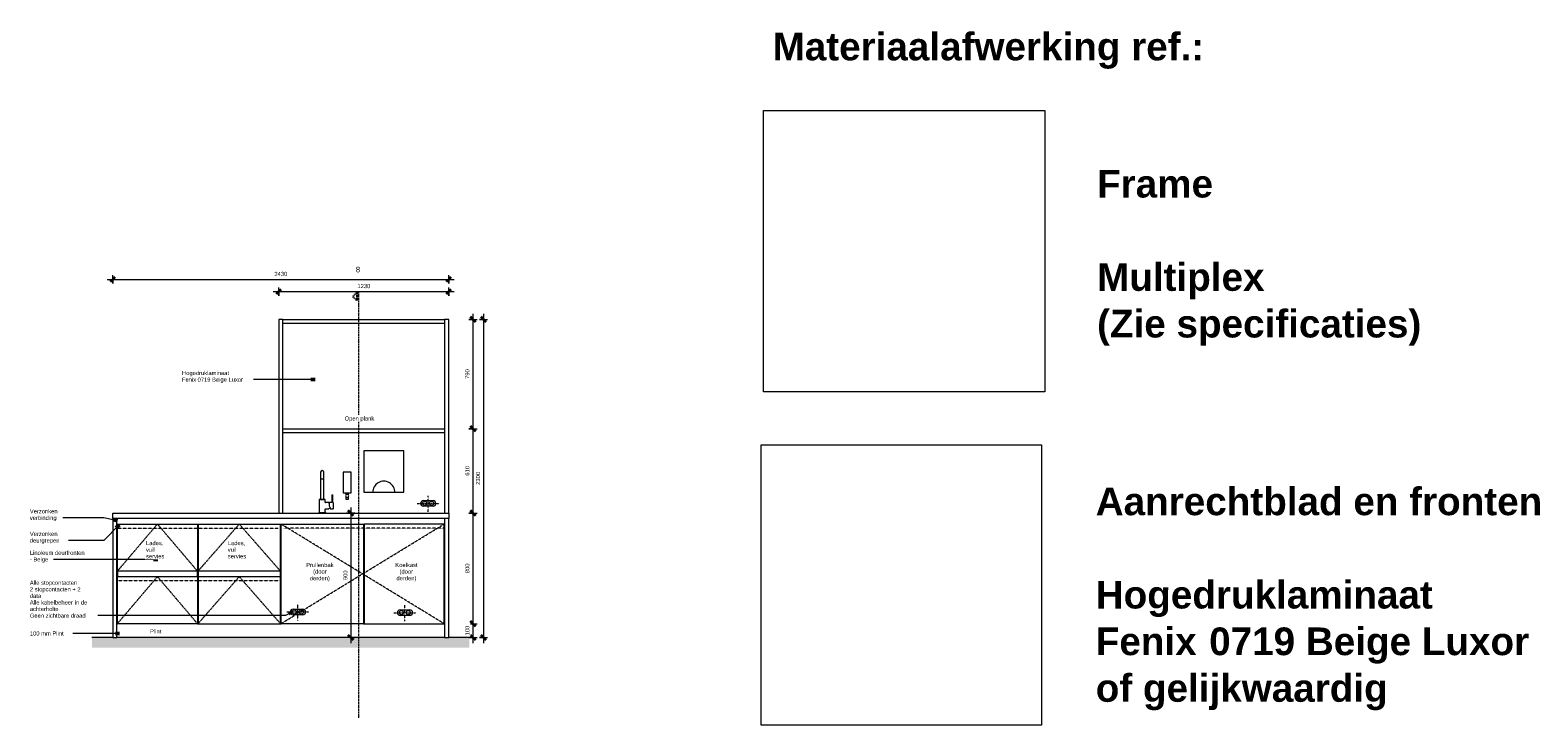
# Model space of a CAD drawing. Header units: millimetres. Extents: x 105751 to 149560, y -70775 to 99880.
# Tile 5 of 10: x 123153 to 133943, y 14341 to 19369. Entities that reach past the tile are written whole.
import ezdxf

# ---------------------------------------------------------------- set-up
doc = ezdxf.new("R2010")
doc.units = ezdxf.units.MM
for name, pattern in [('Dash', [6.35, 3.175, -3.175]), ('Dash dot Small', [6.35, 3.175, -1.5875, 0, -1.5875]), ('Dash_2_', [6.35, 3.175, -3.175]), ('Overhead xxSmall', [2.579688, 1.5875, -0.992188])]:
    doc.linetypes.add(name, pattern=pattern)
for name, color, linetype, lineweight in [('0-3', 10, 'Continuous', 5), ('A----M-', 8, 'Continuous', 5), ('A----M--20', 8, 'Continuous', 5), ('A09-C---6', 8, 'Dash_2_', 13), ('A09-C---7', 215, 'Dash_2_', 25), ('A09-C---8', 8, 'Dash_2_', 5), ('A09-G--', 8, 'Dash', 5), ('A09-NT--1', 7, 'Continuous', 13), ('A09-NT--2', 50, 'Continuous', 50), ('A09-NT--3', 7, 'Continuous', 5), ('A23-----1', 135, 'Continuous', 9), ('A23-----2', 250, 'Continuous', 13), ('A59-----1', 55, 'Continuous', 5), ('A79-Y--', 8, 'Continuous', 13), ('A79-Y---1', 7, 'Continuous', 13), ('A79-Y---2', 8, 'Continuous', 5), ('A99----', 1, 'Continuous', 5), ('A99-----1', 1, 'Overhead xxSmall', 13), ('A99-----2', 1, 'Continuous', 13), ('A99-----3', 1, 'Dash dot Small', 13), ('A99-----4', 1, 'Continuous', 18)]:
    doc.layers.add(name, color=color, linetype=linetype, lineweight=lineweight)
doc.styles.add('Arial', font='arial.ttf', dxfattribs={"height": 30})
doc.styles.add('Arial_1', font='arial.ttf', dxfattribs={"height": 40})
doc.styles.add('Arial_B_1', font='arialbd.ttf', dxfattribs={"height": 200})
doc.dimstyles.new('Diagonal_1_5_mm', dxfattribs={"dimscale": 304.8, "dimtxt": 30.607782, "dimasz": 0.11811, "dimexe": 0.098425, "dimexo": 0.0625, "dimgap": 0.052493, "dimtad": 1, "dimdec": 0, "dimzin": 0, "dimdsep": 46, "dimtxsty": 'Arial', "dimblk1": 'OBLIQUE', "dimblk2": 'OBLIQUE', "dimsah": 1, "dimcen": 0.09, "dimdle": 0.131234, "dimazin": 2, "dimtfac": 1, "dimtdec": 4, "dimtix": 1, "dimtmove": 0, "dimatfit": 3, "dimfxl": 0.098425, "dimfxlon": 1, "dimtvp": 1, "dimtfill": 1, "dimtolj": 1, "dimtzin": 0, "dimarcsym": 2})
picture_1 = doc.add_image_def('image1.jpg', size_in_pixel=(1021, 1021))
picture_2 = doc.add_image_def('image2.jpg', size_in_pixel=(4320, 4320))

# ---------------------------------------------------------------- blocks, each defined once
blk = doc.blocks.new('711 Pantry Plateau - Pantry Plateau-3071815-P2 Pantry - Elevation D')
at = {"layer": 'A79-Y---1'}
for p, q in [((-97401.19793, 15075), (-97397.19793, 15075)), ((-97397.19793, 15075), (-97401.19793, 15075)), ((-96818.19793, 15075), (-96814.19793, 15075)), ((-96814.19793, 15090), (-96816.19793, 15090)), ((-96216.19793, 15090), (-96218.19793, 15090)), ((-96218.19793, 15075), (-96214.19793, 15075)), ((-95618.19793, 15075), (-95614.19793, 15075)), ((-95035.19793, 15075), (-95031.19793, 15075)), ((-95031.19793, 15075), (-95035.19793, 15075))]:
    blk.add_line(p, q, dxfattribs=at)
blk = doc.blocks.new('HSR-D_SHL_ARCH_Vaste Inrichting_rvt-7-P2 Pantry - Elevation D')
at = {"layer": 'A79-Y--'}
blk.add_blockref('711 Pantry Plateau - Pantry Plateau-3071815-P2 Pantry - Elevation D', (0, 0), dxfattribs=at)
blk = doc.blocks.new('HSR-D_ABT_ARCH_Interieur_rvt-5-P2 Pantry - Elevation D')
at = {"layer": 'A23-----1'}
h = blk.add_hatch(dxfattribs=at)
h.set_pattern_fill('FP_4', color=256, style=0, pattern_type=2)
h.set_pattern_definition([(27, (-96152.329, 14801.819), (15.113162, 12.189846), [0.67056, -31.929, 0.67056, -17.729, -4]), (27, (-96152.329, 14801.819), (15.113162, 12.189846), [-51, 0.67056, -3.329]), (58, (-96152.329, 14801.819), (6.676274, 18.232591), [0.67056, -31.729, 0.67056, -32.129, -4]), (58, (-96152.329, 14801.819), (6.676274, 18.232591), [-65.2, 0.67056, -3.329]), (81, (-96152.329, 14801.819), (-0.978499, 19.391816), [0.67056, -31.329, 0.67056, -17.449, -4]), (81, (-96152.329, 14801.819), (-0.978499, 19.391816), [-50.12, 0.67056, -3.329])])
h.paths.add_polyline_path([(-96217, 14902), (-94852, 14902), (-94852, 14975), (-97582, 14975), (-97582, 14902), (-97401, 14902)])
at = {"layer": 'A23-----2'}
for p, q in [((-97431, 14975), (-97582, 14975)), ((-95031, 14975), (-97401, 14975)), ((-94852, 14975), (-95001, 14975))]:
    blk.add_line(p, q, dxfattribs=at)
blk = doc.blocks.new('717 Toilet Dispenser Exclusive - 717 Toilet Dispenser Exclusive-18296870-P2 Pantry - Elevation D')
at = {"layer": 'A79-Y---2'}
for p, q in [((-95706, 16170), (-95766, 16170)), ((-95766, 16170), (-95766, 16020)), ((-95706, 16020), (-95706, 16170)), ((-95766, 16020), (-95746, 16020)), ((-95746, 16020), (-95746, 16004)), ((-95746, 16020), (-95726, 16020)), ((-95746, 15994), (-95746, 15975)), ((-95746, 15975), (-95726, 15975)), ((-95726, 16004), (-95726, 16020)), ((-95726, 16020), (-95706, 16020)), ((-95726, 15975), (-95726, 15994))]:
    blk.add_line(p, q, dxfattribs=at)
for start, end in [(155.38, 204.62), (24.62, 155.38), (204.62, 335.38), (335.38, 24.62)]:
    blk.add_arc((-95736, 15999), 11, start, end, dxfattribs=at)
blk = doc.blocks.new('717 Paper Dispenser - 717 Paper Dispenser-18297893-P2 Pantry - Elevation D')
at = {"layer": 'A79-Y---2'}
for p, q in [((-95326, 16325), (-95616, 16325)), ((-95616, 16325), (-95616, 16025)), ((-95326, 16025), (-95326, 16325)), ((-95616, 16025), (-95326, 16025))]:
    blk.add_line(p, q, dxfattribs=at)
blk.add_arc((-95471, 16025), 80, 359.9833, 180.0162, dxfattribs=at)
blk = doc.blocks.new('Kitchen_Taps_Mixers_Mora-INXX-II-Sharp-Kitchen-Mixer_272051 - G3_8_ Brushed nickel-18373958-P2 Pantry - Elevation D')
at = {"layer": 'A59-----1'}
for p, q in [((-95928, 16170), (-95928, 15973)), ((-95928, 16122), (-95904, 16122)), ((-95904, 15973), (-95904, 16170)), ((-95894, 15973), (-95938, 15973)), ((-95938, 15973), (-95938, 15880)), ((-95928, 15973), (-95904, 15973)), ((-95894, 15952), (-95894, 15973)), ((-95840, 16005), (-95846, 16005)), ((-95846, 16005), (-95846, 15950)), ((-95839, 15950), (-95839, 16005)), ((-95938, 15880), (-95941, 15880)), ((-95941, 15880), (-95941, 15875)), ((-95938, 15880), (-95894, 15880)), ((-95894, 15880), (-95894, 15904)), ((-95891, 15880), (-95894, 15880)), ((-95868, 15950), (-95892, 15950)), ((-95892, 15906), (-95868, 15906)), ((-95891, 15875), (-95891, 15880)), ((-95868, 15948), (-95868, 15950)), ((-95868, 15906), (-95868, 15908)), ((-95846, 15950), (-95867, 15950)), ((-95867, 15949), (-95867, 15947)), ((-95867, 15947), (-95867, 15928)), ((-95867, 15928), (-95860, 15912)), ((-95860, 15912), (-95857, 15906)), ((-95857, 15906), (-95837, 15906)), ((-95837, 15950), (-95839, 15950))]:
    blk.add_line(p, q, dxfattribs=at)
for centre, radius, start, end in [((-95916, 16170), 12, 0, 180), ((-95846, 16005), 0.5, 90, 180), ((-95840, 16005), 0.5, 0, 90), ((-95892, 15952), 2, 180, 270), ((-95892, 15904), 2, 90, 180), ((-95872, 15928), 20, 75.8003, 79.0296), ((-95872, 15928), 20, 280.9704, 308.6446), ((-95867, 15949), 0.504, 90, 180), ((-95837, 15949), 1, 2.7327, 90), ((-95837, 15907), 1, 270.5861, 357.2673), ((-96277, 15928), 442, 357.2673, 2.7412)]:
    blk.add_arc(centre, radius, start, end, dxfattribs=at)
blk = doc.blocks.new('DIMBLOCK33-P2 Pantry - Elevation D')
at = {"layer": 'A----M--20'}
for p, q in [((124952, 17446), (124952, 17506)), ((126182, 17446), (126182, 17506)), ((124912, 17476), (126222, 17476)), ((124952, 17476), (124952, 17446)), ((126182, 17476), (126182, 17446))]:
    blk.add_line(p, q, dxfattribs=at)
at = {"layer": 'A----M--20', "lineweight": 35}
for p, q in [((124952, 17476), (124970, 17494)), ((126182, 17476), (126200, 17494)), ((124952, 17476), (124934, 17458)), ((126182, 17476), (126164, 17458))]:
    blk.add_line(p, q, dxfattribs=at)
at = {"layer": 'A----M--20', "color": 0, "insert": (125521, 17531), "char_height": 30, "width": 110.75, "attachment_point": 1, "line_spacing_factor": 0.941778, "style": 'Arial', "bg_fill": 3, "box_fill_scale": 1.25, "bg_fill_color": 256, "bg_fill_true_color": 13158600, "bg_fill_transparency": 0}
blk.add_mtext('1230', dxfattribs=at)
blk = doc.blocks.new('_Oblique')
at = {"color": 0, "linetype": 'ByBlock', "lineweight": -2}
blk.add_line((-0.5, -0.5), (0.5, 0.5), dxfattribs=at)
blk = doc.blocks.new('Detail View - Detail - Detail Number-13476530-P2 Pantry - Elevation D')
at = {"layer": 'A09-C---7'}
for p, q in [((-95665, 17470), (-95695, 17440)), ((-95665, 17410), (-95695, 17440)), ((-95665, 17470), (-95665, 17410))]:
    blk.add_line(p, q, dxfattribs=at)
blk = doc.blocks.new('DIMBLOCK34-P2 Pantry - Elevation D')
at = {"layer": 'A----M--20'}
for p, q in [((126326, 17275), (126386, 17275)), ((126356, 17275), (126326, 17275)), ((126356, 17315), (126356, 16485)), ((126326, 16485), (126386, 16485)), ((126356, 16485), (126326, 16485))]:
    blk.add_line(p, q, dxfattribs=at)
at = {"layer": 'A----M--20', "lineweight": 35}
for p, q in [((126356, 17275), (126338, 17293)), ((126356, 17275), (126374, 17257)), ((126356, 16485), (126338, 16503)), ((126356, 16485), (126374, 16467))]:
    blk.add_line(p, q, dxfattribs=at)
at = {"layer": 'A----M--20', "color": 0, "insert": (126301, 16845), "char_height": 30, "width": 83.06, "attachment_point": 1, "rotation": 90, "line_spacing_factor": 0.941778, "style": 'Arial', "bg_fill": 3, "box_fill_scale": 1.25, "bg_fill_color": 256, "bg_fill_true_color": 13158600, "bg_fill_transparency": 0}
blk.add_mtext('790', dxfattribs=at)
blk = doc.blocks.new('DIMBLOCK35-P2 Pantry - Elevation D')
at = {"layer": 'A----M--20'}
for p, q in [((126326, 16485), (126386, 16485)), ((126356, 16485), (126326, 16485)), ((126356, 16485), (126356, 15875)), ((126326, 15875), (126386, 15875)), ((126356, 15875), (126326, 15875))]:
    blk.add_line(p, q, dxfattribs=at)
at = {"layer": 'A----M--20', "lineweight": 35}
for p, q in [((126356, 16485), (126338, 16503)), ((126356, 16485), (126374, 16467)), ((126356, 15875), (126338, 15893)), ((126356, 15875), (126374, 15857))]:
    blk.add_line(p, q, dxfattribs=at)
at = {"layer": 'A----M--20', "color": 0, "insert": (126301, 16145), "char_height": 30, "width": 83.06, "attachment_point": 1, "rotation": 90, "line_spacing_factor": 0.941778, "style": 'Arial', "bg_fill": 3, "box_fill_scale": 1.25, "bg_fill_color": 256, "bg_fill_true_color": 13158600, "bg_fill_transparency": 0}
blk.add_mtext('610', dxfattribs=at)
blk = doc.blocks.new('DIMBLOCK36-P2 Pantry - Elevation D')
at = {"layer": 'A----M--20'}
for p, q in [((126326, 15875), (126386, 15875)), ((126356, 15875), (126326, 15875)), ((126356, 15875), (126356, 15075)), ((126326, 15075), (126386, 15075)), ((126356, 15075), (126326, 15075))]:
    blk.add_line(p, q, dxfattribs=at)
at = {"layer": 'A----M--20', "lineweight": 35}
for p, q in [((126356, 15875), (126338, 15893)), ((126356, 15875), (126374, 15857)), ((126356, 15075), (126338, 15093)), ((126356, 15075), (126374, 15057))]:
    blk.add_line(p, q, dxfattribs=at)
at = {"layer": 'A----M--20', "color": 0, "insert": (126301, 15440), "char_height": 30, "width": 83.06, "attachment_point": 1, "rotation": 90, "line_spacing_factor": 0.941778, "style": 'Arial', "bg_fill": 3, "box_fill_scale": 1.25, "bg_fill_color": 256, "bg_fill_true_color": 13158600, "bg_fill_transparency": 0}
blk.add_mtext('800', dxfattribs=at)
blk = doc.blocks.new('DIMBLOCK37-P2 Pantry - Elevation D')
at = {"layer": 'A----M--20'}
for p, q in [((126326, 15075), (126386, 15075)), ((126356, 15075), (126326, 15075)), ((126356, 15075), (126356, 14935)), ((126326, 14975), (126386, 14975)), ((126356, 14975), (126326, 14975))]:
    blk.add_line(p, q, dxfattribs=at)
at = {"layer": 'A----M--20', "lineweight": 35}
for p, q in [((126356, 15075), (126338, 15093)), ((126356, 15075), (126374, 15057)), ((126356, 14975), (126338, 14993)), ((126356, 14975), (126374, 14957))]:
    blk.add_line(p, q, dxfattribs=at)
at = {"layer": 'A----M--20', "color": 0, "insert": (126301, 14990), "char_height": 30, "width": 83.06, "attachment_point": 1, "rotation": 90, "line_spacing_factor": 0.941778, "style": 'Arial', "bg_fill": 3, "box_fill_scale": 1.25, "bg_fill_color": 256, "bg_fill_true_color": 13158600, "bg_fill_transparency": 0}
blk.add_mtext('100', dxfattribs=at)
blk = doc.blocks.new('DIMBLOCK38-P2 Pantry - Elevation D')
at = {"layer": 'A----M--20'}
for p, q in [((123752, 17534), (123752, 17594)), ((126182, 17534), (126182, 17594)), ((123712, 17564), (126222, 17564)), ((123752, 17564), (123752, 17534)), ((126182, 17564), (126182, 17534))]:
    blk.add_line(p, q, dxfattribs=at)
at = {"layer": 'A----M--20', "lineweight": 35}
for p, q in [((123752, 17564), (123734, 17546)), ((123752, 17564), (123770, 17582)), ((126182, 17564), (126164, 17546)), ((126182, 17564), (126200, 17582))]:
    blk.add_line(p, q, dxfattribs=at)
at = {"layer": 'A----M--20', "color": 0, "insert": (124921, 17619), "char_height": 30, "width": 110.75, "attachment_point": 1, "line_spacing_factor": 0.941778, "style": 'Arial', "bg_fill": 3, "box_fill_scale": 1.25, "bg_fill_color": 256, "bg_fill_true_color": 13158600, "bg_fill_transparency": 0}
blk.add_mtext('2430', dxfattribs=at)
blk = doc.blocks.new('DIMBLOCK39-P2 Pantry - Elevation D')
at = {"layer": 'A----M--20'}
for p, q in [((126403, 17275), (126463, 17275)), ((126433, 17275), (126403, 17275)), ((126433, 17315), (126433, 14935)), ((126403, 14975), (126463, 14975)), ((126433, 14975), (126403, 14975))]:
    blk.add_line(p, q, dxfattribs=at)
at = {"layer": 'A----M--20', "lineweight": 35}
for p, q in [((126433, 17275), (126415, 17293)), ((126433, 17275), (126451, 17257)), ((126433, 14975), (126415, 14993)), ((126433, 14975), (126451, 14957))]:
    blk.add_line(p, q, dxfattribs=at)
at = {"layer": 'A----M--20', "color": 0, "insert": (126378, 16079), "char_height": 30, "width": 110.75, "attachment_point": 1, "rotation": 90, "line_spacing_factor": 0.941778, "style": 'Arial', "bg_fill": 3, "box_fill_scale": 1.25, "bg_fill_color": 256, "bg_fill_true_color": 13158600, "bg_fill_transparency": 0}
blk.add_mtext('2300', dxfattribs=at)
blk = doc.blocks.new('DIMBLOCK40-P2 Pantry - Elevation D')
at = {"layer": 'A----M--20'}
for p, q in [((125503, 15875), (125443, 15875)), ((125473, 15915), (125473, 14935)), ((125473, 15875), (125503, 15875)), ((125503, 14975), (125443, 14975)), ((125473, 14975), (125503, 14975))]:
    blk.add_line(p, q, dxfattribs=at)
at = {"layer": 'A----M--20', "lineweight": 35}
for p, q in [((125473, 15875), (125455, 15893)), ((125473, 15875), (125491, 15857)), ((125473, 14975), (125455, 14993)), ((125473, 14975), (125491, 14957))]:
    blk.add_line(p, q, dxfattribs=at)
at = {"layer": 'A----M--20', "color": 0, "insert": (125419, 15390), "char_height": 30, "width": 83.06, "attachment_point": 1, "rotation": 90, "line_spacing_factor": 0.941778, "style": 'Arial', "bg_fill": 3, "box_fill_scale": 1.25, "bg_fill_color": 256, "bg_fill_true_color": 13158600, "bg_fill_transparency": 0}
blk.add_mtext('900', dxfattribs=at)

msp = doc.modelspace()

# ---------------------------------------------------------------- linework, layer by layer
at = {"layer": 'A09-NT--1'}
for p, q in [((124780.6, 16839.9), (124732.2, 16839.9)), ((125214.7, 16839.9), (124780.6, 16839.9)), ((123500.3, 15840.2), (123383.2, 15840.2)), ((123686.7, 15840.2), (123500.3, 15840.2)), ((123787.4, 15818.6), (123686.7, 15840.2)), ((123799.3, 15788.7), (123686.7, 15676.5)), ((123500.3, 15676.5), (123416.3, 15676.5)), ((123686.7, 15676.5), (123500.3, 15676.5)), ((123680.3, 15539.9), (123323.7, 15539.9)), ((124077.4, 15539.9), (123680.3, 15539.9)), ((123616.9, 15133.1), (123590.9, 15133.1)), ((125001.4, 15133.1), (123616.9, 15133.1)), ((125052.1, 15159.5), (125001.4, 15133.1)), ((123616.9, 15004.1), (123441.4, 15004.1)), ((123801.1, 15004.1), (123616.9, 15004.1))]:
    msp.add_line(p, q, dxfattribs=at)
at = {"layer": 'A09-NT--2'}
for p, q in [((125214.7, 16839.9), (125184.7, 16839.9)), ((123787.4, 15818.6), (123758, 15824.9)), ((123799.3, 15788.7), (123778, 15767.6)), ((124077.4, 15539.9), (124047.4, 15539.9)), ((125052.1, 15159.5), (125025.5, 15145.6)), ((123801.1, 15004.1), (123771.1, 15004.1))]:
    msp.add_line(p, q, dxfattribs=at)
at = {"layer": 'A99----'}
for p, q in [((124982, 17275), (124952, 17275)), ((124952, 17275), (124952, 15875)), ((124982, 17275), (126152, 17275)), ((124982, 15875), (124982, 17275)), ((126182, 17275), (126152, 17275)), ((126152, 17275), (126152, 17245)), ((126182, 15875), (126182, 17275)), ((126152, 17245), (124982, 17245)), ((126152, 17245), (126152, 16485)), ((124982, 16485), (126152, 16485)), ((126152, 16455), (124982, 16455)), ((126152, 16485), (126152, 16455)), ((126152, 16455), (126152, 15875)), ((123752, 15835), (123752, 15875)), ((123752, 15875), (126182, 15875)), ((126182, 15875), (126182, 15835)), ((123752, 15835), (123752, 14975)), ((126182, 15835), (123752, 15835)), ((123782, 14975), (123782, 15835)), ((123782, 15795), (123786, 15795)), ((123786, 15455), (123786, 15795)), ((123786, 15795), (124365, 15795)), ((124365, 15795), (124969, 15795)), ((124365, 15795), (124365, 15455)), ((124369, 15795), (124369, 15455)), ((124965, 15455), (124965, 15795)), ((124969, 15075), (124969, 15795)), ((124969, 15795), (125565, 15795)), ((125565, 15795), (125569, 15795)), ((125565, 15795), (125565, 15075)), ((126148, 15795), (125569, 15795)), ((125569, 15795), (125569, 15075)), ((126148, 15795), (126152, 15795)), ((126148, 15075), (126148, 15795)), ((126152, 15835), (126152, 14975)), ((126182, 14975), (126182, 15835)), ((124365, 15455), (123786, 15455)), ((123786, 15455), (123786, 15415)), ((124365, 15415), (124365, 15455)), ((124965, 15455), (124369, 15455)), ((124369, 15455), (124369, 15415)), ((124965, 15415), (124965, 15455)), ((123786, 15075), (123786, 15415)), ((123786, 15415), (124365, 15415)), ((124365, 15415), (124365, 15075)), ((124369, 15415), (124369, 15075)), ((124369, 15415), (124965, 15415)), ((124965, 15075), (124965, 15415)), ((124365, 15075), (123786, 15075)), ((124369, 15075), (124965, 15075)), ((125565, 15075), (124969, 15075)), ((125569, 15075), (126148, 15075)), ((123752, 14975), (123782, 14975)), ((126152, 14975), (126182, 14975))]:
    msp.add_line(p, q, dxfattribs=at)
at = {"layer": 'A99-----1'}
for p, q in [((126032.4, 15883.7), (126032.4, 15998.7)), ((123786, 15455), (124075.5, 15795)), ((123786, 15765), (124948, 15765)), ((124365, 15455), (124075.5, 15795)), ((124369, 15455), (124667, 15795)), ((124965, 15455), (124667, 15795)), ((124969, 15075), (126148, 15795)), ((126148, 15075), (124969, 15795)), ((126148, 15765), (124986, 15765)), ((123786, 15075), (124075.5, 15415)), ((124365, 15385), (123786, 15385)), ((124365, 15075), (124075.5, 15415)), ((124369, 15075), (124667, 15415)), ((124956.5, 15385), (124377.5, 15385)), ((124965, 15075), (124667, 15415)), ((125090.1, 15099), (125090.1, 15214)), ((125863.9, 15093.7), (125863.9, 15208.7))]:
    msp.add_line(p, q, dxfattribs=at)
at = {"layer": 'A99-----2'}
for p, q in [((125998.2, 15964.5), (126068.6, 15964.5)), ((126068.6, 15924.5), (125998.2, 15924.5)), ((125055.9, 15179.8), (125126.3, 15179.8)), ((125126.3, 15139.8), (125055.9, 15139.8)), ((125829.7, 15174.5), (125900.1, 15174.5)), ((125900.1, 15134.5), (125829.7, 15134.5))]:
    msp.add_line(p, q, dxfattribs=at)
for centre in [(126007.4, 15944.5), (126057.4, 15944.5), (125065.1, 15159.8), (125115.1, 15159.8), (125838.9, 15154.5), (125888.9, 15154.5)]:
    msp.add_circle(centre, 15, dxfattribs=at)
for centre, start, end in [((125998.2, 15944.5), 90, 270), ((126068.6, 15944.5), 270, 90), ((125055.9, 15159.8), 90, 270), ((125126.3, 15159.8), 270, 90), ((125829.7, 15154.5), 90, 270), ((125900.1, 15154.5), 270, 90)]:
    msp.add_arc(centre, 20, start, end, dxfattribs=at)
at = {"layer": 'A99-----3'}
for p, q in [((125952.4, 15944.5), (126112.4, 15944.5)), ((125010.1, 15159.8), (125170.1, 15159.8)), ((125783.9, 15154.5), (125943.9, 15154.5))]:
    msp.add_line(p, q, dxfattribs=at)
at = {"layer": 'A99-----4'}
msp.add_line((126148, 15780), (126152, 15780), dxfattribs=at)

# ---------------------------------------------------------------- block references
at = {"layer": '0-3'}
for name in ['HSR-D_SHL_ARCH_Vaste Inrichting_rvt-7-P2 Pantry - Elevation D', 'HSR-D_ABT_ARCH_Interieur_rvt-5-P2 Pantry - Elevation D']:
    msp.add_blockref(name, (221183.2, 0), dxfattribs=at)
at = {"layer": 'A59-----1'}
msp.add_blockref('Kitchen_Taps_Mixers_Mora-INXX-II-Sharp-Kitchen-Mixer_272051 - G3_8_ Brushed nickel-18373958-P2 Pantry - Elevation D', (221183.2, 0), dxfattribs=at)
at = {"layer": 'A79-Y---2'}
for name in ['717 Paper Dispenser - 717 Paper Dispenser-18297893-P2 Pantry - Elevation D', '717 Toilet Dispenser Exclusive - 717 Toilet Dispenser Exclusive-18296870-P2 Pantry - Elevation D']:
    msp.add_blockref(name, (221183.2, 0), dxfattribs=at)

# ---------------------------------------------------------------- texts
at = {"layer": 'A09-C---8', "insert": (125509.9, 17655.5), "char_height": 40, "width": 38.481, "attachment_point": 1, "style": 'Arial_1'}
msp.add_mtext('8', dxfattribs=at)
at = {"layer": 'A09-NT--1', "char_height": 30, "attachment_point": 1, "style": 'Arial', "bg_fill": 3, "box_fill_scale": 1.25, "bg_fill_color": 256, "bg_fill_true_color": 13158600, "bg_fill_transparency": 0}
for s, insert, width in [('Hogedruklaminaat', (124253, 16902.5), 408.861), ('Verzonken ', (123152.7, 15739.1), 254.937), ('Alle stopcontacten', (123152.7, 15386.3), 412.067)]:
    msp.add_mtext(s, dxfattribs=dict(at, insert=insert, width=width))
at = {"layer": 'A09-NT--3', "char_height": 200, "attachment_point": 1, "style": 'Arial_B_1', "bg_fill": 3, "box_fill_scale": 1.25, "bg_fill_color": 256, "bg_fill_true_color": 13158600, "bg_fill_transparency": 0}
for s, insert, width in [('Materiaalafwerking ref.:', (128523.3, 19348.1), 3872.151), ('Frame', (130869.5, 18356.3), 1034.177), ('Multiplex', (130869.5, 17681.6), 1499.156), ('Aanrechtblad en fronten', (130859.8, 16059.3), 3968.353), ('Hogedruklaminaat', (130859.8, 15384.6), 2998.311), ('Fenix ', (130859.8, 15047.3), 994.093), ('0719 Beige Luxor ', (131680, 15047.3), 2950.21)]:
    msp.add_mtext(s, dxfattribs=dict(at, insert=insert, width=width))

# ---------------------------------------------------------------- dimensions: what is measured, and where the dimension line sits
at = {"layer": 'A----M-'}
dim = msp.add_linear_dim(base=(126182, 17475.9), p1=(124952, 17445.9), p2=(126182, 17445.9), dimstyle='Diagonal_1_5_mm', override={"dimpost": '<>', "dimfxl": 1230}, dxfattribs=at)
dim.commit()
dim.dimension.update_dxf_attribs({"geometry": 'DIMBLOCK33-P2 Pantry - Elevation D', "text_midpoint": (125567, 17507.2)})
dim = msp.add_linear_dim(base=(126356.4, 16485), p1=(126326.4, 17275), p2=(126326.4, 16485), angle=90, dimstyle='Diagonal_1_5_mm', override={"dimpost": '<>', "dimfxl": 790}, dxfattribs=at)
dim.commit()
dim.dimension.update_dxf_attribs({"geometry": 'DIMBLOCK34-P2 Pantry - Elevation D', "text_midpoint": (126325.1, 16880)})

# ---------------------------------------------------------------- pictures from other files: only their frames are drawn
at = {"layer": 'A09-G--'}
image = msp.add_image(picture_1, insert=(128456.8, 16750.3), size_in_units=(2034.9, 2034.9), dxfattribs=at)
image.dxf.flags = 7
image = msp.add_image(picture_2, insert=(128441.5, 14341.2), size_in_units=(2026.9, 2026.9), dxfattribs=at)
image.dxf.flags = 7

# ---------------------------------------------------------------- next in the draw order: linework, layer by layer
at = {"layer": 'A09-C---6'}
msp.add_line((125530.1, 17469.7), (125530.1, 14394.7), dxfattribs=at)

# ---------------------------------------------------------------- next in the draw order: block references
at = {"layer": 'A09-C---7'}
msp.add_blockref('Detail View - Detail - Detail Number-13476530-P2 Pantry - Elevation D', (221183.2, 0), dxfattribs=at)

# ---------------------------------------------------------------- next in the draw order: texts
at = {"layer": 'A09-NT--1', "char_height": 30, "attachment_point": 1, "style": 'Arial', "bg_fill": 3, "box_fill_scale": 1.25, "bg_fill_color": 256, "bg_fill_true_color": 13158600, "bg_fill_transparency": 0}
for s, insert, width in [('Fenix ', (124253, 16854.9), 136.287), ('Verzonken ', (123152.7, 15902.8), 254.937), ('Lades,', (123992.6, 15672.7), 150.717), ('Lades,', (124584.1, 15672.7), 150.717), ('Linoleum deurfronten', (123152.7, 15602.5), 482.616), ('Prullenbak ', (125150.8, 15514.4), 250.126), ('Koelkast ', (125795.4, 15514.4), 206.835), ('2 stopcontacten + 2 ', (123152.7, 15338.6), 460.169), ('100 mm Plint', (123152.7, 15019.1), 301.435), ('Plint', (124021.9, 15034.6), 99.409)]:
    msp.add_mtext(s, dxfattribs=dict(at, insert=insert, width=width))
at = {"layer": 'A09-NT--3', "char_height": 200, "attachment_point": 1, "style": 'Arial_B_1', "bg_fill": 3, "box_fill_scale": 1.25, "bg_fill_color": 256, "bg_fill_true_color": 13158600, "bg_fill_transparency": 0}
for s, insert, width in [('(Zie specificaties)', (130869.5, 17344.3), 2886.075), ('of gelijkwaardig', (130859.8, 14710), 2613.501)]:
    msp.add_mtext(s, dxfattribs=dict(at, insert=insert, width=width))

# ---------------------------------------------------------------- next in the draw order: dimensions: what is measured, and where the dimension line sits
at = {"layer": 'A----M-'}
dim = msp.add_linear_dim(base=(126182, 17564.5), p1=(123752, 17534.5), p2=(126182, 17534.5), dimstyle='Diagonal_1_5_mm', override={"dimpost": '<>', "dimfxl": 2430}, dxfattribs=at)
dim.commit()
dim.dimension.update_dxf_attribs({"geometry": 'DIMBLOCK38-P2 Pantry - Elevation D', "text_midpoint": (124967, 17595.8)})
dim = msp.add_linear_dim(base=(126356.4, 15875), p1=(126326.4, 16485), p2=(126326.4, 15875), angle=90, dimstyle='Diagonal_1_5_mm', override={"dimpost": '<>', "dimfxl": 610}, dxfattribs=at)
dim.commit()
dim.dimension.update_dxf_attribs({"geometry": 'DIMBLOCK35-P2 Pantry - Elevation D', "text_midpoint": (126325.1, 16180)})

# ---------------------------------------------------------------- next in the draw order: texts
at = {"layer": 'A09-NT--1', "char_height": 30, "attachment_point": 1, "style": 'Arial', "bg_fill": 3, "box_fill_scale": 1.25, "bg_fill_color": 256, "bg_fill_true_color": 13158600, "bg_fill_transparency": 0}
for s, insert, width in [('0719 Beige Luxor', (124365.4, 16854.9), 396.034), ('Open plank', (125428.8, 16573.8), 258.143), ('verbinding', (123152.7, 15855.2), 230.886), ('deurgrepen ', (123152.7, 15691.5), 270.97), ('- Beige', (123152.7, 15554.9), 158.734), ('vuil', (123992.6, 15625), 75.359), ('vuil', (124584.1, 15625), 75.359), ('(door ', (125201.1, 15466.7), 131.477), ('(door ', (125825.9, 15466.7), 131.477), ('data', (123152.7, 15291), 96.203)]:
    msp.add_mtext(s, dxfattribs=dict(at, insert=insert, width=width))

# ---------------------------------------------------------------- next in the draw order: dimensions: what is measured, and where the dimension line sits
at = {"layer": 'A----M-'}
for base, p1, p2, override, picture, middle in [((125473.5, 14975), (125503.5, 15875), (125503.5, 14975), {"dimpost": '<>', "dimfxl": 900}, 'DIMBLOCK40-P2 Pantry - Elevation D', (125442.2, 15425)), ((126356.4, 15075), (126326.4, 15875), (126326.4, 15075), {"dimpost": '<>', "dimfxl": 800}, 'DIMBLOCK36-P2 Pantry - Elevation D', (126325.1, 15475))]:
    dim = msp.add_linear_dim(base=base, p1=p1, p2=p2, angle=90, dimstyle='Diagonal_1_5_mm', override=override, dxfattribs=at)
    dim.commit()
    dim.dimension.update_dxf_attribs({"geometry": picture, "text_midpoint": middle})

# ---------------------------------------------------------------- next in the draw order: texts
at = {"layer": 'A09-NT--1', "char_height": 30, "attachment_point": 1, "style": 'Arial', "bg_fill": 3, "box_fill_scale": 1.25, "bg_fill_color": 256, "bg_fill_true_color": 13158600, "bg_fill_transparency": 0}
for s, insert, width in [('servies', (123992.6, 15577.4), 158.734), ('servies', (124584.1, 15577.4), 158.734), ('derden)', (125177.3, 15419.1), 173.165), ('derden)', (125803.4, 15419.1), 173.165), ('Alle kabelbeheer in de ', (123152.7, 15243.4), 509.873)]:
    msp.add_mtext(s, dxfattribs=dict(at, insert=insert, width=width))

# ---------------------------------------------------------------- next in the draw order: dimensions: what is measured, and where the dimension line sits
at = {"layer": 'A----M-'}
dim = msp.add_linear_dim(base=(126356.4, 14975), p1=(126326.4, 15075), p2=(126326.4, 14975), angle=90, dimstyle='Diagonal_1_5_mm', override={"dimpost": '<>', "dimfxl": 100}, dxfattribs=at)
dim.commit()
dim.dimension.update_dxf_attribs({"geometry": 'DIMBLOCK37-P2 Pantry - Elevation D', "text_midpoint": (126325.1, 15025)})

# ---------------------------------------------------------------- next in the draw order: texts
at = {"layer": 'A09-NT--1', "insert": (123152.7, 15195.8), "char_height": 30, "width": 250.126, "attachment_point": 1, "style": 'Arial', "bg_fill": 3, "box_fill_scale": 1.25, "bg_fill_color": 256, "bg_fill_true_color": 13158600, "bg_fill_transparency": 0}
msp.add_mtext('achterholte', dxfattribs=at)

# ---------------------------------------------------------------- next in the draw order: dimensions: what is measured, and where the dimension line sits
at = {"layer": 'A----M-'}
dim = msp.add_linear_dim(base=(126432.9, 14975), p1=(126402.9, 17275), p2=(126402.9, 14975), angle=90, dimstyle='Diagonal_1_5_mm', override={"dimpost": '<>', "dimfxl": 2300}, dxfattribs=at)
dim.commit()
dim.dimension.update_dxf_attribs({"geometry": 'DIMBLOCK39-P2 Pantry - Elevation D', "text_midpoint": (126401.6, 16125)})

# ---------------------------------------------------------------- next in the draw order: texts
at = {"layer": 'A09-NT--1', "insert": (123152.7, 15148.1), "char_height": 30, "width": 482.616, "attachment_point": 1, "style": 'Arial', "bg_fill": 3, "box_fill_scale": 1.25, "bg_fill_color": 256, "bg_fill_true_color": 13158600, "bg_fill_transparency": 0}
msp.add_mtext('Geen zichtbare draad', dxfattribs=at)

doc.saveas('drawing.dxf')
